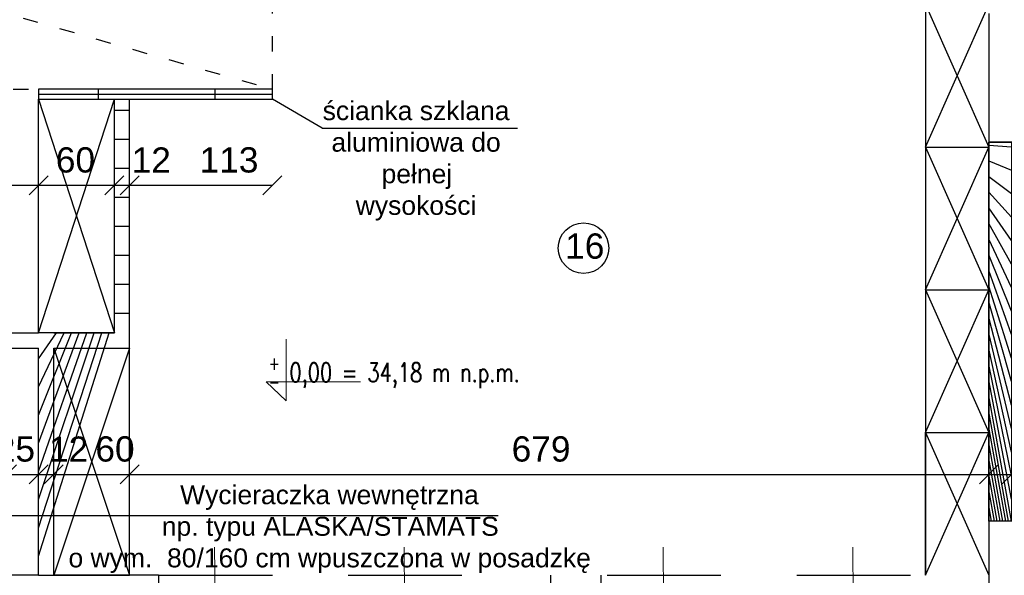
# Model space of a CAD drawing. Header units: millimetres. Extents: x 6197 to 108098, y 4257 to 29730.
# Tile 25 of 148: x 18467 to 19247, y 10213 to 10653. Entities that reach past the tile are written whole.
import ezdxf

# ---------------------------------------------------------------- set-up
doc = ezdxf.new("R2010")
doc.units = ezdxf.units.MM
doc.linetypes.add('ACAD_ISO03W100', pattern=[30, 12, -18])
doc.layers.add('&_opisy_100', color=51, linetype='Continuous', lineweight=20)
doc.styles.add('Romans', font='romans.shx', dxfattribs={"width": 0.75})
doc.styles.get("Standard").update_dxf_attribs({"font": 'arial.ttf'})
doc.dimstyles.new('ISO-25', dxfattribs={"dimtxt": 2.5, "dimasz": 2.5, "dimexe": 1.25, "dimexo": 0.625, "dimtad": 1, "dimtxsty": 'Standard', "dimcen": 2.5, "dimadec": 0, "dimazin": 0, "dimtfac": 1, "dimtmove": 0, "dimatfit": 3, "dimfxl": 1, "dimarcsym": 0})
pattern_1 = [(45, (-1177844323.7111, -935728472.6591815), (-11.22532015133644, 11.22532015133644), [])]

# ---------------------------------------------------------------- blocks, each defined once
blk = doc.blocks.new('_Oblique')
at = {"color": 0, "linetype": 'ByBlock', "lineweight": -2}
blk.add_line((-0.5, -0.5), (0.5, 0.5), dxfattribs=at)
blk = doc.blocks.new('*D593')
at = {"color": 0, "lineweight": -2, "transparency": 16777216}
blk.add_line((18457.33067494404, 10292.58138438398), (18482.33067494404, 10292.58138438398), dxfattribs=at)
at = {"layer": 'Defpoints', "color": 0, "transparency": 16777216}
for p in [(18457.33067494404, 10392.62654193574), (18482.33067494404, 10392.62654181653), (18482.33067494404, 10292.58138438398)]:
    blk.add_point(p, dxfattribs=at)
at = {"color": 0, "lineweight": -2, "transparency": 16777216, "xscale": 15, "yscale": 15, "zscale": 15, "rotation": 180}
blk.add_blockref('_Oblique', (18457.33067494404, 10292.58138438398), dxfattribs=at)
at = {"color": 0, "lineweight": -2, "transparency": 16777216, "xscale": 15, "yscale": 15, "zscale": 15}
blk.add_blockref('_Oblique', (18482.33067494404, 10292.58138438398), dxfattribs=at)
at = {"color": 0, "transparency": 16777216, "insert": (18463.99236112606, 10312.57138308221), "char_height": 20, "attachment_point": 5}
blk.add_mtext('25', dxfattribs=at)
blk = doc.blocks.new('*D594')
at = {"color": 0, "lineweight": -2, "transparency": 16777216}
blk.add_line((18482.33067494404, 10292.58138438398), (18494.33067494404, 10292.58138438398), dxfattribs=at)
at = {"layer": 'Defpoints', "color": 0, "transparency": 16777216}
for p in [(18482.33067494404, 10392.62654193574), (18494.33067494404, 10392.62654193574), (18494.33067494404, 10292.58138438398)]:
    blk.add_point(p, dxfattribs=at)
at = {"color": 0, "lineweight": -2, "transparency": 16777216, "xscale": 15, "yscale": 15, "zscale": 15, "rotation": 180}
blk.add_blockref('_Oblique', (18482.33067494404, 10292.58138438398), dxfattribs=at)
at = {"color": 0, "lineweight": -2, "transparency": 16777216, "xscale": 15, "yscale": 15, "zscale": 15}
blk.add_blockref('_Oblique', (18494.33067494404, 10292.58138438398), dxfattribs=at)
at = {"color": 0, "transparency": 16777216, "insert": (18506.06510740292, 10312.57138308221), "char_height": 20, "attachment_point": 5}
blk.add_mtext('12', dxfattribs=at)
blk = doc.blocks.new('*D595')
at = {"color": 0, "lineweight": -2, "transparency": 16777216}
blk.add_line((18494.33067494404, 10292.58138438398), (18554.33067494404, 10292.58138438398), dxfattribs=at)
at = {"layer": 'Defpoints', "color": 0, "transparency": 16777216}
for p in [(18494.33067494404, 10392.62654193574), (18554.33067494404, 10392.62654193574), (18554.33067494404, 10292.58138438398)]:
    blk.add_point(p, dxfattribs=at)
at = {"color": 0, "lineweight": -2, "transparency": 16777216, "xscale": 15, "yscale": 15, "zscale": 15, "rotation": 180}
blk.add_blockref('_Oblique', (18494.33067494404, 10292.58138438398), dxfattribs=at)
at = {"color": 0, "lineweight": -2, "transparency": 16777216, "xscale": 15, "yscale": 15, "zscale": 15}
blk.add_blockref('_Oblique', (18554.33067494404, 10292.58138438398), dxfattribs=at)
at = {"color": 0, "transparency": 16777216, "insert": (18542.779805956, 10312.57138308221), "char_height": 20, "attachment_point": 5}
blk.add_mtext('60', dxfattribs=at)
blk = doc.blocks.new('*D596')
at = {"color": 0, "lineweight": -2, "transparency": 16777216}
blk.add_line((18554.33067494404, 10292.58138438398), (19234.33067422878, 10292.58138438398), dxfattribs=at)
at = {"layer": 'Defpoints', "color": 0, "transparency": 16777216}
for p in [(18554.33067494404, 10392.62654193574), (19234.33067422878, 10392.62654193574), (19234.33067422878, 10292.58138438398)]:
    blk.add_point(p, dxfattribs=at)
at = {"color": 0, "lineweight": -2, "transparency": 16777216, "xscale": 15, "yscale": 15, "zscale": 15, "rotation": 180}
blk.add_blockref('_Oblique', (18554.33067494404, 10292.58138438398), dxfattribs=at)
at = {"color": 0, "lineweight": -2, "transparency": 16777216, "xscale": 15, "yscale": 15, "zscale": 15}
blk.add_blockref('_Oblique', (19234.33067422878, 10292.58138438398), dxfattribs=at)
at = {"color": 0, "transparency": 16777216, "insert": (18879.97884422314, 10312.57138308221), "char_height": 20, "attachment_point": 5}
blk.add_mtext('679', dxfattribs=at)
blk = doc.blocks.new('*D597')
at = {"color": 0, "lineweight": -2, "transparency": 16777216}
blk.add_line((19234.33067399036, 10292.58138414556), (19252.33067399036, 10292.58138414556), dxfattribs=at)
at = {"layer": 'Defpoints', "color": 0, "transparency": 16777216}
for p in [(19252.33067399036, 10405.62654122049), (19234.33067399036, 10392.62654169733), (19252.33067399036, 10292.58138414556)]:
    blk.add_point(p, dxfattribs=at)
at = {"color": 0, "lineweight": -2, "transparency": 16777216, "xscale": 15, "yscale": 15, "zscale": 15, "rotation": 180}
blk.add_blockref('_Oblique', (19234.33067399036, 10292.58138414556), dxfattribs=at)
at = {"color": 0, "lineweight": -2, "transparency": 16777216, "xscale": 15, "yscale": 15, "zscale": 15}
blk.add_blockref('_Oblique', (19252.33067399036, 10292.58138414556), dxfattribs=at)
at = {"color": 0, "transparency": 16777216, "insert": (19267.84040981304, 10309.27913483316), "char_height": 20, "attachment_point": 5}
blk.add_mtext('18', dxfattribs=at)
blk = doc.blocks.new('*D601')
at = {"color": 0, "lineweight": -2, "transparency": 16777216}
blk.add_line((18222.33067470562, 10521.51852449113), (18482.33067518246, 10521.51852449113), dxfattribs=at)
at = {"layer": 'Defpoints', "color": 0, "transparency": 16777216}
for p in [(18222.33067470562, 10589.62654217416), (18482.33067518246, 10589.62654205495), (18482.33067518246, 10521.51852449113)]:
    blk.add_point(p, dxfattribs=at)
at = {"color": 0, "lineweight": -2, "transparency": 16777216, "xscale": 15, "yscale": 15, "zscale": 15, "rotation": 180}
blk.add_blockref('_Oblique', (18222.33067470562, 10521.51852449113), dxfattribs=at)
at = {"color": 0, "lineweight": -2, "transparency": 16777216, "xscale": 15, "yscale": 15, "zscale": 15}
blk.add_blockref('_Oblique', (18482.33067518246, 10521.51852449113), dxfattribs=at)
at = {"color": 0, "transparency": 16777216, "insert": (18345.55790334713, 10541.50852318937), "char_height": 20, "attachment_point": 5}
blk.add_mtext('260', dxfattribs=at)
blk = doc.blocks.new('*D602')
at = {"color": 0, "lineweight": -2, "transparency": 16777216}
blk.add_line((18482.33067518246, 10521.51852449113), (18542.33067518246, 10521.51852449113), dxfattribs=at)
at = {"layer": 'Defpoints', "color": 0, "transparency": 16777216}
for p in [(18482.33067518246, 10589.62654217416), (18542.33067518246, 10589.62654205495), (18542.33067518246, 10521.51852449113)]:
    blk.add_point(p, dxfattribs=at)
at = {"color": 0, "lineweight": -2, "transparency": 16777216, "xscale": 15, "yscale": 15, "zscale": 15, "rotation": 180}
blk.add_blockref('_Oblique', (18482.33067518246, 10521.51852449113), dxfattribs=at)
at = {"color": 0, "lineweight": -2, "transparency": 16777216, "xscale": 15, "yscale": 15, "zscale": 15}
blk.add_blockref('_Oblique', (18542.33067518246, 10521.51852449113), dxfattribs=at)
at = {"color": 0, "transparency": 16777216, "insert": (18511.48488718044, 10541.50852318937), "char_height": 20, "attachment_point": 5}
blk.add_mtext('60', dxfattribs=at)
blk = doc.blocks.new('*D603')
at = {"color": 0, "lineweight": -2, "transparency": 16777216}
blk.add_line((18542.33067518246, 10521.51852449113), (18554.33067494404, 10521.51852449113), dxfattribs=at)
at = {"layer": 'Defpoints', "color": 0, "transparency": 16777216}
for p in [(18542.33067518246, 10589.62654217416), (18554.33067494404, 10589.62654205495), (18554.33067494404, 10521.51852449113)]:
    blk.add_point(p, dxfattribs=at)
at = {"color": 0, "lineweight": -2, "transparency": 16777216, "xscale": 15, "yscale": 15, "zscale": 15, "rotation": 180}
blk.add_blockref('_Oblique', (18542.33067518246, 10521.51852449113), dxfattribs=at)
at = {"color": 0, "lineweight": -2, "transparency": 16777216, "xscale": 15, "yscale": 15, "zscale": 15}
blk.add_blockref('_Oblique', (18554.33067494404, 10521.51852449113), dxfattribs=at)
at = {"color": 0, "transparency": 16777216, "insert": (18571.48488718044, 10541.50852318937), "char_height": 20, "attachment_point": 5}
blk.add_mtext('12', dxfattribs=at)
blk = doc.blocks.new('*D604')
at = {"color": 0, "lineweight": -2, "transparency": 16777216}
blk.add_line((18554.33067494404, 10521.51852449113), (18667.33067494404, 10521.51852449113), dxfattribs=at)
at = {"layer": 'Defpoints', "color": 0, "transparency": 16777216}
for p in [(18554.33067494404, 10589.62654217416), (18667.33067494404, 10589.62654193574), (18667.33067494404, 10521.51852449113)]:
    blk.add_point(p, dxfattribs=at)
at = {"color": 0, "lineweight": -2, "transparency": 16777216, "xscale": 15, "yscale": 15, "zscale": 15, "rotation": 180}
blk.add_blockref('_Oblique', (18554.33067494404, 10521.51852449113), dxfattribs=at)
at = {"color": 0, "lineweight": -2, "transparency": 16777216, "xscale": 15, "yscale": 15, "zscale": 15}
blk.add_blockref('_Oblique', (18667.33067494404, 10521.51852449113), dxfattribs=at)
at = {"color": 0, "transparency": 16777216, "insert": (18633.01808243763, 10541.50852318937), "char_height": 20, "attachment_point": 5}
blk.add_mtext('113', dxfattribs=at)

msp = doc.modelspace()

# ---------------------------------------------------------------- hatches: boundary and pattern name
h = msp.add_hatch()
h.set_pattern_fill('ANSI31', color=256, scale=5)
h.set_pattern_definition(pattern_1)
h.paths.add_polyline_path([(18222.33067494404, 10392.62654181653), (18247.33067494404, 10392.62654181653), (18247.33067494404, 10404.62654169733), (18222.33067494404, 10404.62654181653), (18162.33067494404, 10404.62654193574), (18162.33067494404, 10589.62654181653), (18162.33067470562, 10589.62654181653), (18150.33067494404, 10589.62654181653), (18150.33067494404, 10404.62654193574), (18150.33067494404, 10392.62654193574), (18210.33067494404, 10392.62654193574), (18210.33067494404, 10212.62654193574), (18222.33067494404, 10212.62654193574)])
h.paths.add_polyline_path([(18494.33067494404, 10392.62654193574), (18554.33067494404, 10392.62654193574), (18554.33067494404, 10404.62654193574), (18554.33067494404, 10589.62654181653), (18542.33067494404, 10589.62654181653), (18542.33067494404, 10404.62654181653), (18494.33067494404, 10404.62654181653), (18482.33067494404, 10404.62654181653), (18457.33067494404, 10404.62654193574), (18457.33067494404, 10392.62654181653), (18482.33067494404, 10392.62654181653), (18482.33067494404, 10212.62654193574), (18482.33067518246, 10212.62654193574), (18494.33067494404, 10212.62654193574)])
h = msp.add_hatch()
h.set_pattern_fill('ANSI31', color=256, scale=5)
h.set_pattern_definition(pattern_1)
h.paths.add_polyline_path([(19234.33067422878, 10255.62654169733), (19252.33067422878, 10255.62654169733), (19252.33067399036, 10555.62654169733), (19234.33067422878, 10555.62654169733)])

# ---------------------------------------------------------------- linework, layer by layer
at = {"layer": '&_opisy_100', "color": 0}
msp.add_lwpolyline([(18678.36004000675, 10399.73198553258), (18678.36004000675, 10350.73506923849), (18662.29689532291, 10365.76816650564), (18737.16779833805, 10365.76816650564)], dxfattribs=at)
at = {"linetype": 'ACAD_ISO03W100'}
for p, q in [((18037.33067494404, 10777.62654193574), (18667.33067494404, 10597.62654193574)), ((18667.33067494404, 10597.62654193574), (18667.33067494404, 10777.62654193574)), ((18222.33067470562, 10597.62654181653), (18482.33067518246, 10597.62654181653))]:
    msp.add_line(p, q, dxfattribs=at)
for p, q in [((19184.33067399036, 10777.62654193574), (19184.33067399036, 10212.62654181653)), ((19184.33067399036, 10664.62654157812), (19234.33067995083, 10551.62654157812)), ((19184.33067399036, 10551.62654157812), (19234.33067422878, 10664.62654157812)), ((18482.33067518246, 10593.62654181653), (18667.33067494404, 10593.62654193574)), ((18482.33067494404, 10404.62654181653), (18482.33067518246, 10589.62654181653)), ((18482.33067518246, 10589.62654181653), (18542.33067494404, 10404.62654181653)), ((18482.33067494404, 10404.62654181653), (18542.33067494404, 10589.62654181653)), ((18706.69748717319, 10566.72713419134), (18667.33067494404, 10589.62654193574)), ((18706.69748717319, 10566.72713419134), (18861.39449006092, 10566.72713419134)), ((19184.33067399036, 10551.62654157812), (19234.33067422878, 10551.62654157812)), ((19184.33067399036, 10551.62654157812), (19234.33067995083, 10438.62654157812)), ((19184.33067399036, 10438.62654157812), (19234.33067422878, 10551.62654157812)), ((19184.33067399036, 10438.62654169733), (19234.33067422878, 10438.62654169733)), ((19184.33067399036, 10438.62654169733), (19234.33067995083, 10325.62654169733)), ((19184.33067399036, 10325.62654169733), (19234.33067422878, 10438.62654169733)), ((18542.33067494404, 10404.62654181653), (18482.33067494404, 10404.62654181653)), ((18554.33067494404, 10392.62654193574), (18494.33067494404, 10212.62654205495)), ((18494.33067494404, 10392.62654193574), (18554.33067494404, 10212.62654193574)), ((18554.33067494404, 10212.62654205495), (18554.33067494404, 10392.62654193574)), ((19184.33067399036, 10212.62654181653), (19184.33067399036, 10325.62654181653)), ((19184.33067399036, 10325.62654181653), (19234.33067422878, 10325.62654181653)), ((19184.33067399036, 10325.62654181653), (19234.33067995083, 10212.62654181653)), ((19184.33067399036, 10212.62654181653), (19234.33067422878, 10325.62654181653)), ((18846.13075667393, 10259.81967397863), (18417.67792349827, 10259.81967397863)), ((18494.33067494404, 10212.62654205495), (18554.33067494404, 10212.62654205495)), ((18577.33067399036, 10212.62654253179), (18667.33067399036, 10212.62654253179)), ((18727.33067399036, 10212.62654253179), (18817.33067399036, 10212.62654253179)), ((18932.33067399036, 10212.62654253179), (19022.33067399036, 10212.62654253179)), ((19082.33067399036, 10212.62654229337), (19172.33067399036, 10212.62654229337))]:
    msp.add_line(p, q)
at = {"lineweight": 30}
for p, q in [((19234.33067399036, 10657.62654169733), (19234.33067399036, 10555.62654157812)), ((18667.33067494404, 10597.62654193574), (18482.33067518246, 10597.62654181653)), ((18482.33067518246, 10597.62654181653), (18482.33067518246, 10589.62654181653)), ((18529.65314513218, 10589.62654145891), (18529.65314513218, 10597.62654145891)), ((18622.15314489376, 10589.62654145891), (18622.15314489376, 10597.62654145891)), ((18667.33067494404, 10589.62654193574), (18667.33067494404, 10597.62654193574)), ((18482.33067518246, 10589.62654181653), (18542.33067518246, 10589.62654181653)), ((18542.33067518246, 10589.62654181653), (18667.33067494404, 10589.62654193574)), ((18542.33067494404, 10404.62654193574), (18542.33067494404, 10589.62654193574)), ((18554.33067494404, 10404.62654193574), (18554.33067494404, 10589.62654193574)), ((19319.33067399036, 10555.62654181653), (19234.33067422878, 10555.62654169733)), ((19234.33067399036, 10555.62654157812), (19234.33067422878, 10255.62654169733)), ((18457.33067494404, 10404.62654193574), (18482.33067494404, 10404.62654181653)), ((18542.33067494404, 10404.62654193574), (18482.33067494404, 10404.62654181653)), ((18494.33067494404, 10404.62654181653), (18542.33067494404, 10404.62654181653)), ((18554.33067494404, 10392.62654193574), (18554.33067494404, 10404.62654193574)), ((18457.33067494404, 10392.62654181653), (18482.33067494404, 10392.62654181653)), ((18482.33067494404, 10212.62654193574), (18482.33067494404, 10392.62654181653)), ((18482.33067494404, 10212.62654193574), (18482.33067494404, 10392.62654181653)), ((18494.33067494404, 10212.62654193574), (18494.33067494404, 10392.62654193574)), ((18494.33067494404, 10212.62654193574), (18494.33067494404, 10392.62654193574)), ((18494.33067494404, 10392.62654193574), (18554.33067494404, 10392.62654193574)), ((19234.33067399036, 10255.62654157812), (19234.33067399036, 10212.62654193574)), ((19319.33067399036, 10255.62654181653), (19234.33067422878, 10255.62654169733)), ((18482.33067518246, 10212.62654193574), (18457.33067375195, 10212.62654193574)), ((18482.33067494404, 10212.62654193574), (18494.33067494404, 10212.62654193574)), ((18577.33067399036, 10212.62654193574), (18494.33067494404, 10212.62654205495)), ((18577.33068233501, 10212.62654193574), (18577.33068233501, 10172.62654193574)), ((18887.33068233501, 10212.62654193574), (18887.33068233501, 10172.62654193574)), ((18927.33068233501, 10212.62654193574), (18927.33068233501, 10172.62654193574)), ((19234.33067399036, 10212.62654193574), (19234.33067995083, 10212.62654181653)), ((19234.33068233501, 10212.62654193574), (19234.33068233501, 10172.62654193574))]:
    msp.add_line(p, q, dxfattribs=at)
at = {"lineweight": 20}
for p, q in [((18621.62854748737, 10235.02249857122), (18623.03280073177, 10070.2305856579)), ((18771.62854748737, 10235.02249857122), (18773.03280073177, 10070.2305856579)), ((18976.62854748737, 10235.02249857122), (18978.03280073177, 10070.2305856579)), ((19126.62854748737, 10235.0224983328), (19128.03280073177, 10070.23058541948))]:
    msp.add_line(p, q, dxfattribs=at)
for points in [[(19234.33067422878, 10555.62654169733), (19252.33067399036, 10555.62654169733), (19252.33067422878, 10255.62654169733), (19234.33067422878, 10255.62654169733), (19234.33067422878, 10555.62654169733)], [(19234.33067399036, 10555.62654169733), (19252.33067399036, 10555.62654169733), (19252.33067399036, 10255.62654169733), (19234.33067399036, 10255.62654157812), (19234.33067351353, 10555.62654169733)]]:
    msp.add_lwpolyline(points)
msp.add_circle((18913.60174399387, 10471.79427488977), 20)

# ---------------------------------------------------------------- texts
at = {"layer": '&_opisy_100', "color": 0, "insert": (18664.38066416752, 10385.89977809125), "char_height": 15, "width": 420.6382812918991, "attachment_point": 1, "rotation": 359.99999780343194, "style": 'Romans'}
msp.add_mtext('\\A1;{\\H0.7x;\\S+^ -;} 0,00 = 34,18 m n.p.m.', dxfattribs=at)
at = {"attachment_point": 1}
for s, width, insert, char_height in [('\\pi3.916;ścianka szklana \\P\\pi10.89929;aluminiowa do \\P\\pi50.55822;pełnej \\P\\pi30.10972;wysokości', 154.2201257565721, (18703.20493227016, 10588.14770516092), 15), ('\\pi3.916;ścianka szklana \\P\\pi10.89929;aluminiowa do \\P\\pi50.55822;pełnej \\P\\pi30.10972;wysokości', 154.2201257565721, (17808.63339715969, 10571.59712525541), 15), ('16', 68.36028754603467, (18899.02184611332, 10483.41816815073), 20), ('\\pi99.97739;Wycieraczka wewnętrzna\\P\\pi85.48899;np. typu ALASKA/STAMATS\\P\\pi11.65031;o wym.  80/160 cm wpuszczona w posadzkę', 435.207166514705, (18494.33067494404, 10283.94941254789), 15)]:
    msp.add_mtext_dynamic_manual_height_columns(s, width=width, gutter_width=12.5, heights=[0], dxfattribs=dict(at, insert=insert, char_height=char_height))

# ---------------------------------------------------------------- dimensions: what is measured, and where the dimension line sits
for base, p1, p2, picture, middle in [((18482.33067518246, 10521.51852449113), (18222.33067470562, 10589.62654217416), (18482.33067518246, 10589.62654205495), '*D601', (18345.55790334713, 10541.50852318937)), ((18542.33067518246, 10521.51852449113), (18482.33067518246, 10589.62654217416), (18542.33067518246, 10589.62654205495), '*D602', (18511.48488718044, 10541.50852318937)), ((18554.33067494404, 10521.51852449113), (18542.33067518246, 10589.62654217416), (18554.33067494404, 10589.62654205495), '*D603', (18571.48488718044, 10541.50852318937)), ((18667.33067494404, 10521.51852449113), (18554.33067494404, 10589.62654217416), (18667.33067494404, 10589.62654193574), '*D604', (18633.01808243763, 10541.50852318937)), ((18482.33067494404, 10292.58138438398), (18457.33067494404, 10392.62654193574), (18482.33067494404, 10392.62654181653), '*D593', (18463.99236112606, 10312.57138308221)), ((18494.33067494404, 10292.58138438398), (18482.33067494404, 10392.62654193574), (18494.33067494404, 10392.62654193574), '*D594', (18506.06510740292, 10312.57138308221)), ((18554.33067494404, 10292.58138438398), (18494.33067494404, 10392.62654193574), (18554.33067494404, 10392.62654193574), '*D595', (18542.779805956, 10312.57138308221))]:
    dim = msp.add_linear_dim(base=base, p1=p1, p2=p2, dimstyle='ISO-25', override={"dimtxt": 20, "dimasz": 15, "dimblk1": 'Oblique', "dimblk2": 'Oblique', "dimsah": 1, "dimse1": 1, "dimse2": 1, "dimtmove": 2})
    dim.commit()
    dim.dimension.update_dxf_attribs({"geometry": picture, "text_midpoint": middle, "dimtype": 160})
for base, p1, p2, text, picture, middle in [((19252.33067399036, 10292.58138414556), (19234.33067399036, 10392.62654169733), (19252.33067399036, 10405.62654122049), '18', '*D597', (19267.84040981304, 10309.27913483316)), ((19234.33067422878, 10292.58138438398), (18554.33067494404, 10392.62654193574), (19234.33067422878, 10392.62654193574), '679', '*D596', (18879.97884422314, 10312.57138308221))]:
    dim = msp.add_linear_dim(base=base, p1=p1, p2=p2, text=text, dimstyle='ISO-25', override={"dimtxt": 20, "dimasz": 15, "dimblk1": 'Oblique', "dimblk2": 'Oblique', "dimsah": 1, "dimse1": 1, "dimse2": 1, "dimtmove": 2})
    dim.commit()
    dim.dimension.update_dxf_attribs({"geometry": picture, "text_midpoint": middle, "dimtype": 160})

doc.saveas('drawing.dxf')
